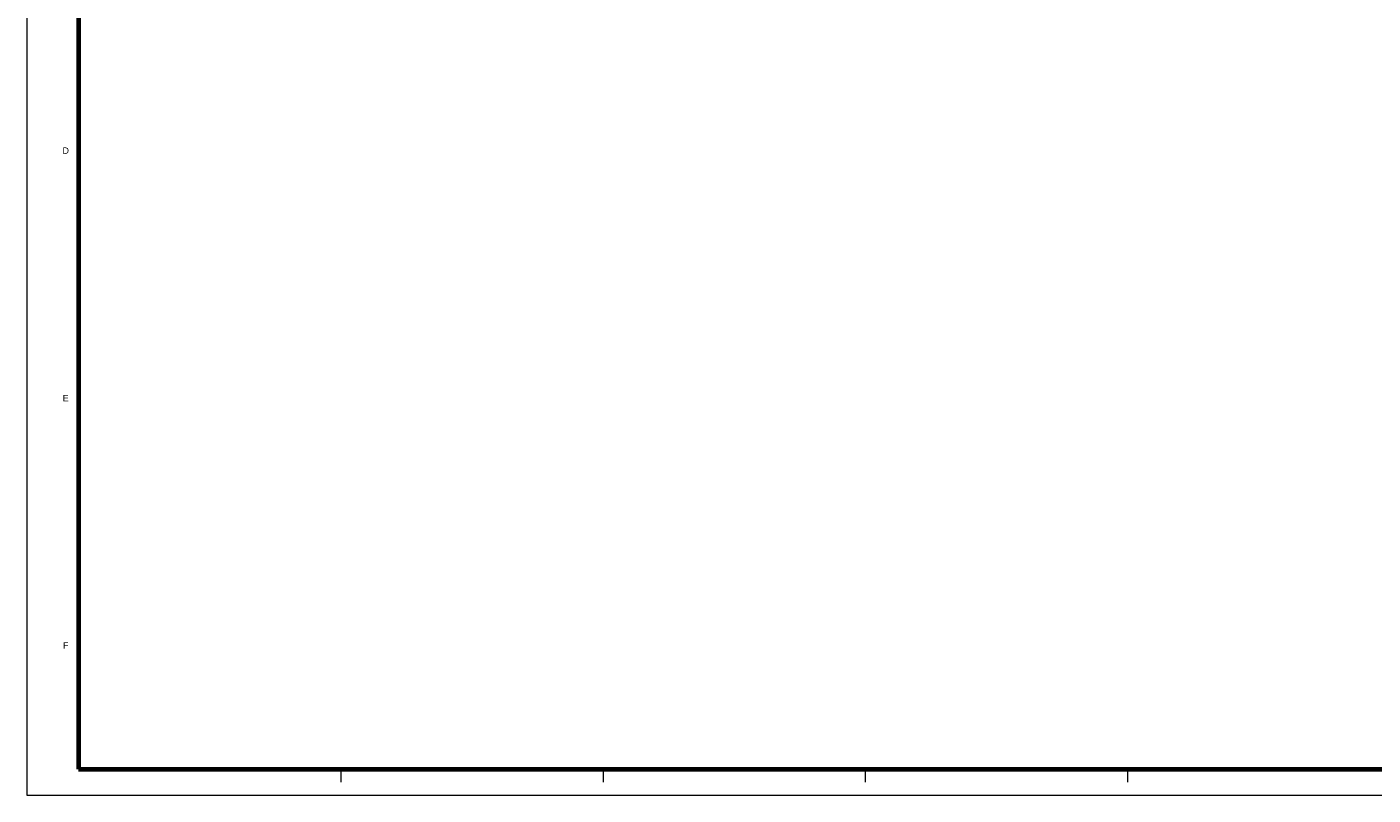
# Model space of a CAD drawing. Header units: millimetres. Extents: x 0 to 841, y 0 to 594.
# Tile 1 of 4: x 0 to 520, y 0 to 297. Entities that reach past the tile are written whole.
import ezdxf
from ezdxf.enums import TextEntityAlignment as Align

# ---------------------------------------------------------------- set-up
doc = ezdxf.new("R2010")
doc.units = ezdxf.units.MM
for name, color, linetype, lineweight in [('FINA', 7, 'CONTINUOUS', 18), ('MARCO', 7, 'CONTINUOUS', 70), ('TXT', 7, 'CONTINUOUS', 25)]:
    doc.layers.add(name, color=color, linetype=linetype, lineweight=lineweight)
doc.styles.add('STD', font='LiberationSans-Regular.ttf')

msp = doc.modelspace()

# ---------------------------------------------------------------- linework, layer by layer
at = {"layer": 'FINA'}
for p, q in [((121.375, 10), (121.375, 5)), ((222.75, 10), (222.75, 5)), ((324.125, 10), (324.125, 5)), ((425.5, 10), (425.5, 5))]:
    msp.add_line(p, q, dxfattribs=at)
msp.add_lwpolyline([(0, 0), (841, 0), (841, 594), (0, 594)], close=True, dxfattribs=at)
at = {"layer": 'MARCO'}
msp.add_lwpolyline([(20, 10), (831, 10), (831, 584), (20, 584)], close=True, dxfattribs=at)

# ---------------------------------------------------------------- texts
at = {"layer": 'TXT', "style": 'STD'}
for s, p in [('D', (15, 249.167)), ('E', (15, 153.5)), ('F', (15, 57.833))]:
    msp.add_text(s, height=2.5, dxfattribs=at).set_placement(p, align=Align.MIDDLE_CENTER)

doc.saveas('drawing.dxf')
